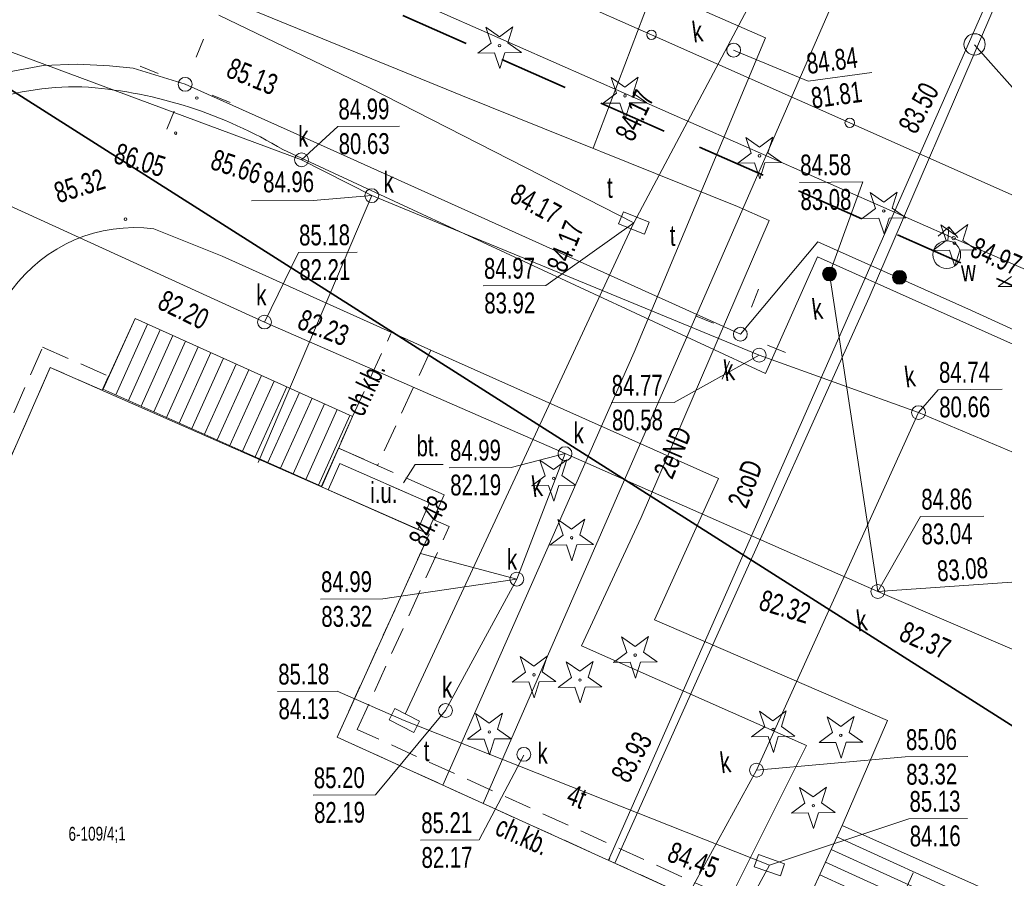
# Model space of a CAD drawing. Header units: metres. Extents: x -1013 to 1491425, y -5789533 to 1032.
# Tile 29 of 66: x 59 to 94, y -78 to -47. Entities that reach past the tile are written whole.
import ezdxf
from ezdxf.xclip import XClip

# ---------------------------------------------------------------- set-up
doc = ezdxf.new("R2010")
doc.units = ezdxf.units.M
doc.header["$MEASUREMENT"] = 0
doc.header["$XCLIPFRAME"] = 0
for name, pattern in [('2_KTCR02', [1.5, 1, -0.5]), ('2_KTPL01', [2, 1.5, -0.5]), ('Przerywana długa', [3.9, 2.5, -1.4])]:
    doc.linetypes.add(name, pattern=pattern)
doc.layers.add('700-L Mapa 1_500 dwg', color=7, linetype='Continuous')
doc.layers.add('708-L Opisy sytuacji 1_500 do legendy', color=7, linetype='Continuous')
for name, color, linetype, lineweight in [('703-L Płaszczyzny podejścia 2D3', 152, 'Continuous', 30), ('703-L Płaszczyzny podejścia 2D38', 171, 'Continuous', 35), ('708-L Opisy sytuacji 1_500 do legendy1', 7, 'Continuous', 13), ('708-L Opisy sytuacji 1_500 do legendy85', 1, 'Continuous', 25), ('GN.6640.3638.2023_9_EGBB_L_17', 9, 'Continuous', 18), ('GN.6640.3638.2023_9_EGBE_L_37', 9, 'Continuous', 18), ('GN.6640.3638.2023_9_K1_EGIB_T_17', 9, 'Continuous', 18), ('GN.6640.3638.2023_9_KTCR_D_L_17', 9, 'Continuous', 18), ('GN.6640.3638.2023_9_KTCR_E_T_17', 9, 'Continuous', 18), ('GN.6640.3638.2023_9_KTCR_L_17', 9, 'Continuous', 18), ('GN.6640.3638.2023_9_KTKR_D_L_07', 9, 'Continuous', 18), ('GN.6640.3638.2023_9_KTOK_L_47', 9, 'Continuous', 18), ('GN.6640.3638.2023_9_KTPL_E_T_07', 9, 'Continuous', 18), ('GN.6640.3638.2023_9_KTPL_L_07', 9, 'Continuous', 18), ('GN.6640.3638.2023_9_OBOP_T_03', 9, 'Continuous', 18), ('GN.6640.3638.2023_9_RTPW_T_17', 9, 'Continuous', 18), ('GN.6640.3638.2023_9_SUPC_D_L_1200', 9, 'Continuous', 18), ('GN.6640.3638.2023_9_SUPC_E_T_17', 9, 'Continuous', 18), ('GN.6640.3638.2023_9_SUPE_D_L_31', 9, 'Continuous', 18), ('GN.6640.3638.2023_9_SUPE_E_T_31', 9, 'Continuous', 18), ('GN.6640.3638.2023_9_SUPK_D_L_434', 9, 'Continuous', 18), ('GN.6640.3638.2023_9_SUPT_D_L_030', 9, 'Continuous', 18), ('GN.6640.3638.2023_9_SUPT_E_T_030', 9, 'Continuous', 18), ('GN.6640.3638.2023_9_SUPW_D_L_05', 9, 'Continuous', 18), ('GN.6640.3638.2023_9_SUSM_D_T_07', 9, 'Continuous', 18), ('GN.6640.3638.2023_9_SUSM_D_T_37', 9, 'Continuous', 18), ('GN.6640.3638.2023_9_SUTC_T_0200', 9, 'Continuous', 18), ('GN.6640.3638.2023_9_SUTK_T_034', 9, 'Continuous', 18), ('GN.6640.3638.2023_9_SUTT_T_030', 9, 'Continuous', 18), ('GN.6640.3638.2023_9_SUTW_T_05', 9, 'Continuous', 18), ('GN.6640.3638.2023_9_SUUC_D_L_47', 9, 'Continuous', 18), ('GN.6640.3638.2023_9_SUUI_E_T_67', 9, 'Continuous', 18), ('GN.6640.3638.2023_9_SUUI_L_67', 9, 'Continuous', 18), ('GN.6640.3638.2023_9_SUUK_D_T_234', 9, 'Continuous', 18), ('GN.6640.3638.2023_9_SUUK_D_T_97', 9, 'Continuous', 18), ('GN.6640.3638.2023_9_SUUK_E_T_77', 9, 'Continuous', 18), ('GN.6640.3638.2023_9_SUUK_E_T_934', 9, 'Continuous', 18), ('GN.6640.3638.2023_9_SUUT_D_T_130', 9, 'Continuous', 18), ('GN.6640.3638.2023_9_SUUT_E_T_930', 9, 'Continuous', 18), ('GN.6640.3638.2023_9_SUUW_D_T_07', 9, 'Continuous', 18), ('GN.6640.3638.2023_9_SUUW_E_T_117', 9, 'Continuous', 18)]:
    doc.layers.add(name, color=color, linetype=linetype, lineweight=lineweight)
doc.styles.add('STYL_AUTOMATYCZNY_1', font='arial.ttf', dxfattribs={"width": 0.7})
doc.styles.add('STYL_AUTOMATYCZNY_2', font='arial.ttf')
doc.dimstyles.new('STYL_AUTOMATYCZNY__3', dxfattribs={"dimtxt": 1.25, "dimasz": 0.917874, "dimexe": 0.18, "dimexo": 0.04, "dimgap": 0, "dimtad": 1, "dimtih": 1, "dimtoh": 1, "dimzin": 0, "dimdsep": 46, "dimtxsty": 'STYL_AUTOMATYCZNY_2', "dimblk": 'ARROWHEAD_8', "dimblk1": 'ARROWHEAD_8', "dimblk2": 'ARROWHEAD_8', "dimcen": 0.09, "dimclrd": 7, "dimclre": 7, "dimclrt": 1, "dimazin": 0, "dimtfac": 1, "dimtdec": 4, "dimtmove": 0, "dimatfit": 3, "dimfxl": 1, "dimtolj": 1, "dimtzin": 0, "dimarcsym": 0})

# ---------------------------------------------------------------- blocks, each defined once
blk = doc.blocks.new('Rysunek_1_9', base_point=(-7447251.91, -5789835.327))
at = {"layer": 'GN.6640.3638.2023_9_EGBB_L_17', "color": 9, "linetype": 'Continuous', "lineweight": 18}
for p, q in [((60.067, -59.115), (40.232, -104.149)), ((73.72, -65.13), (60.067, -59.115)), ((70.402, -72.444), (73.72, -65.13)), ((108.175, -89.579), (70.402, -72.444))]:
    blk.add_line(p, q, dxfattribs=at)
at = {"layer": 'GN.6640.3638.2023_9_EGBE_L_37', "color": 9, "linetype": 'Continuous', "lineweight": 18}
for p, q in [((61.96, -59.897), (63.12, -57.347)), ((63.12, -57.347), (61.967, -59.9)), ((63.12, -57.347), (70.96, -60.887)), ((63.576, -57.553), (62.424, -60.104)), ((64.032, -57.759), (62.881, -60.307)), ((64.487, -57.964), (63.338, -60.51)), ((64.943, -58.17), (63.795, -60.713)), ((65.399, -58.376), (64.252, -60.916)), ((65.854, -58.582), (64.708, -61.12)), ((66.31, -58.787), (65.165, -61.323)), ((66.766, -58.993), (65.622, -61.526)), ((67.222, -59.199), (66.079, -61.729)), ((67.677, -59.405), (66.536, -61.933)), ((68.133, -59.61), (66.993, -62.136)), ((69.85, -63.407), (61.96, -59.897)), ((68.589, -59.816), (67.45, -62.339)), ((69.044, -60.022), (67.906, -62.542)), ((69.5, -60.228), (68.363, -62.746)), ((69.956, -60.434), (68.82, -62.949)), ((70.411, -60.639), (69.277, -63.152)), ((70.867, -60.845), (69.734, -63.355)), ((70.96, -60.887), (69.85, -63.407)), ((88.61, -75.627), (86.7, -79.837)), ((94.38, -78.197), (88.61, -75.627)), ((94.174, -78.652), (88.423, -76.041)), ((93.967, -79.108), (88.216, -76.496)), ((93.76, -79.563), (88.009, -76.951)), ((89.468, -81.098), (91.166, -77.333)), ((93.553, -80.018), (87.803, -77.407))]:
    blk.add_line(p, q, dxfattribs=at)
at = {"layer": 'GN.6640.3638.2023_9_KTCR_D_L_17', "color": 9, "linetype": '2_KTCR02', "lineweight": 18}
for p, q in [((70.96, -60.887), (72.345, -57.894)), ((73.78, -58.494), (71.86, -62.647))]:
    blk.add_line(p, q, dxfattribs=at)
at = {"layer": 'GN.6640.3638.2023_9_KTCR_L_17', "color": 9, "linetype": '2_KTCR02', "lineweight": 18}
for p, q in [((56.93, -64.867), (59.79, -58.387)), ((59.79, -58.387), (62.17, -59.437)), ((60.067, -59.115), (57.44, -65.087)), ((61.938, -59.939), (60.067, -59.115)), ((62.17, -59.437), (61.938, -59.939)), ((70.96, -60.887), (70.45, -62.027)), ((70.45, -62.027), (71.86, -62.647)), ((71.13, -72.167), (74.45, -64.847)), ((73.87, -64.597), (73.65, -65.097)), ((74.45, -64.847), (73.87, -64.597)), ((73.72, -65.13), (70.402, -72.444)), ((73.65, -65.097), (73.72, -65.13)), ((86.93, -79.337), (71.13, -72.167)), ((70.402, -72.444), (86.7, -79.837))]:
    blk.add_line(p, q, dxfattribs=at)
at = {"layer": 'GN.6640.3638.2023_9_KTKR_D_L_07', "color": 9, "linetype": 'Continuous', "lineweight": 18}
for p, q in [((85.851, -59.334), (68.453, -51.265)), ((63.803, -54.122), (66.264, -55.11)), ((66.264, -55.11), (73.78, -58.494)), ((87.721, -55.13), (85.851, -59.334)), ((97.493, -59.512), (87.721, -55.13)), ((73.78, -58.494), (84.15, -63.125)), ((84.15, -63.125), (81.848, -68.211)), ((81.848, -68.211), (90.24, -71.842)), ((90.24, -71.842), (88.61, -75.627))]:
    blk.add_line(p, q, dxfattribs=at)
for centre, radius, start, end in [((60.966, -59.094), 10.091, 87.2697, 130.7941), ((60.155, -65.064), 16.101, 58.9793, 85.3996), ((63.099, -59.546), 5.47, 82.6013, 143.8725)]:
    blk.add_arc(centre, radius, start, end, dxfattribs=at)
at = {"layer": 'GN.6640.3638.2023_9_KTOK_L_47', "color": 9, "linetype": 'Continuous', "lineweight": 18}
for p, q in [((74.589, -43.953), (81.735, -47.125)), ((81.735, -47.125), (88.881, -50.297)), ((88.881, -50.297), (96.027, -53.47))]:
    blk.add_line(p, q, dxfattribs=at)
for centre in [(81.735, -47.125), (88.881, -50.297)]:
    blk.add_circle(centre, 0.17, dxfattribs=at)
at = {"layer": 'GN.6640.3638.2023_9_KTPL_E_T_07', "color": 9, "linetype": 'Continuous', "lineweight": 18}
for p, q in [((72.797, -63.273), (73.223, -62.611)), ((73.223, -62.611), (74.227, -62.611))]:
    blk.add_line(p, q, dxfattribs=at)
at = {"layer": 'GN.6640.3638.2023_9_KTPL_L_07', "color": 9, "linetype": '2_KTPL01', "lineweight": 18}
for p, q in [((70.45, -62.027), (69.84, -63.417)), ((71.86, -62.647), (70.45, -62.027)), ((70.08, -63.527), (70.5, -62.577)), ((70.5, -62.577), (73.74, -63.997)), ((74.26, -63.707), (71.86, -62.647)), ((69.84, -63.417), (70.08, -63.527)), ((73.87, -64.597), (74.26, -63.707)), ((73.74, -63.997), (73.32, -64.957)), ((73.65, -65.097), (73.87, -64.597)), ((73.32, -64.957), (73.65, -65.097))]:
    blk.add_line(p, q, dxfattribs=at)
at = {"layer": 'GN.6640.3638.2023_9_OBOP_T_03', "color": 9, "linetype": 'Continuous', "lineweight": 18}
for p, q in [((76.256, -47.202), (76.737, -46.843)), ((76.737, -46.843), (76.559, -47.416)), ((75.959, -47.423), (75.767, -46.855)), ((75.767, -46.855), (76.256, -47.202)), ((75.478, -47.782), (75.959, -47.423)), ((76.559, -47.416), (77.049, -47.763)), ((76.078, -47.775), (75.478, -47.782)), ((76.271, -48.343), (76.078, -47.775)), ((76.449, -47.77), (76.271, -48.343)), ((77.049, -47.763), (76.449, -47.77)), ((80.479, -49.233), (80.287, -48.665)), ((80.287, -48.665), (80.776, -49.012)), ((80.776, -49.012), (81.257, -48.653)), ((81.257, -48.653), (81.079, -49.226)), ((79.998, -49.592), (80.479, -49.233)), ((81.079, -49.226), (81.569, -49.573)), ((80.598, -49.585), (79.998, -49.592)), ((80.791, -50.153), (80.598, -49.585)), ((80.969, -49.58), (80.791, -50.153)), ((81.569, -49.573), (80.969, -49.58)), ((85.329, -51.393), (85.137, -50.825)), ((85.137, -50.825), (85.626, -51.172)), ((85.626, -51.172), (86.107, -50.813)), ((86.107, -50.813), (85.929, -51.386)), ((84.848, -51.752), (85.329, -51.393)), ((85.929, -51.386), (86.419, -51.733)), ((85.448, -51.745), (84.848, -51.752)), ((85.641, -52.313), (85.448, -51.745)), ((85.819, -51.74), (85.641, -52.313)), ((86.419, -51.733), (85.819, -51.74)), ((89.809, -53.383), (89.617, -52.815)), ((89.617, -52.815), (90.106, -53.162)), ((90.106, -53.162), (90.587, -52.803)), ((90.587, -52.803), (90.409, -53.376)), ((89.328, -53.742), (89.809, -53.383)), ((90.409, -53.376), (90.899, -53.723)), ((89.928, -53.735), (89.328, -53.742)), ((90.121, -54.303), (89.928, -53.735)), ((90.299, -53.73), (90.121, -54.303)), ((90.899, -53.723), (90.299, -53.73)), ((92.359, -54.543), (92.167, -53.975)), ((92.167, -53.975), (92.656, -54.322)), ((92.656, -54.322), (93.137, -53.963)), ((93.137, -53.963), (92.959, -54.536)), ((91.878, -54.902), (92.359, -54.543)), ((92.959, -54.536), (93.449, -54.883)), ((92.478, -54.895), (91.878, -54.902)), ((92.671, -55.463), (92.478, -54.895)), ((92.849, -54.89), (92.671, -55.463)), ((93.449, -54.883), (92.849, -54.89)), ((94.238, -56.202), (94.719, -55.843)), ((94.838, -56.195), (94.238, -56.202)), ((77.909, -63.023), (77.717, -62.455)), ((77.717, -62.455), (78.206, -62.802)), ((78.206, -62.802), (78.687, -62.443)), ((78.687, -62.443), (78.509, -63.016)), ((77.428, -63.382), (77.909, -63.023)), ((78.509, -63.016), (78.999, -63.363)), ((78.028, -63.375), (77.428, -63.382)), ((78.221, -63.943), (78.028, -63.375)), ((78.399, -63.37), (78.221, -63.943)), ((78.999, -63.363), (78.399, -63.37)), ((78.856, -64.942), (79.337, -64.583)), ((79.337, -64.583), (79.159, -65.156)), ((78.559, -65.163), (78.367, -64.595)), ((78.367, -64.595), (78.856, -64.942)), ((78.078, -65.522), (78.559, -65.163)), ((79.159, -65.156), (79.649, -65.503)), ((78.678, -65.515), (78.078, -65.522)), ((78.871, -66.083), (78.678, -65.515)), ((79.049, -65.51), (78.871, -66.083)), ((79.649, -65.503), (79.049, -65.51)), ((80.849, -69.393), (80.657, -68.825)), ((80.657, -68.825), (81.146, -69.172)), ((81.146, -69.172), (81.627, -68.813)), ((81.627, -68.813), (81.449, -69.386)), ((77.199, -70.103), (77.007, -69.535)), ((77.007, -69.535), (77.496, -69.882)), ((77.496, -69.882), (77.977, -69.523)), ((77.977, -69.523), (77.799, -70.096)), ((80.368, -69.752), (80.849, -69.393)), ((81.449, -69.386), (81.939, -69.733)), ((78.859, -70.293), (78.667, -69.725)), ((78.667, -69.725), (79.156, -70.072)), ((79.156, -70.072), (79.637, -69.713)), ((79.637, -69.713), (79.459, -70.286)), ((80.968, -69.745), (80.368, -69.752)), ((81.161, -70.313), (80.968, -69.745)), ((81.339, -69.74), (81.161, -70.313)), ((81.939, -69.733), (81.339, -69.74)), ((76.718, -70.462), (77.199, -70.103)), ((77.799, -70.096), (78.289, -70.443)), ((77.318, -70.455), (76.718, -70.462)), ((77.511, -71.023), (77.318, -70.455)), ((77.689, -70.45), (77.511, -71.023)), ((78.289, -70.443), (77.689, -70.45)), ((78.378, -70.652), (78.859, -70.293)), ((79.459, -70.286), (79.949, -70.633)), ((78.978, -70.645), (78.378, -70.652)), ((79.171, -71.213), (78.978, -70.645)), ((79.349, -70.64), (79.171, -71.213)), ((79.949, -70.633), (79.349, -70.64)), ((75.589, -72.163), (75.397, -71.595)), ((75.397, -71.595), (75.886, -71.942)), ((75.886, -71.942), (76.367, -71.583)), ((76.367, -71.583), (76.189, -72.156)), ((85.819, -72.073), (85.627, -71.505)), ((85.627, -71.505), (86.116, -71.852)), ((86.116, -71.852), (86.597, -71.493)), ((86.597, -71.493), (86.419, -72.066)), ((88.259, -72.283), (88.067, -71.715)), ((88.067, -71.715), (88.556, -72.062)), ((88.556, -72.062), (89.037, -71.703)), ((89.037, -71.703), (88.859, -72.276)), ((75.108, -72.522), (75.589, -72.163)), ((76.189, -72.156), (76.679, -72.503)), ((85.338, -72.432), (85.819, -72.073)), ((86.419, -72.066), (86.909, -72.413)), ((87.778, -72.642), (88.259, -72.283)), ((88.859, -72.276), (89.349, -72.623)), ((75.708, -72.515), (75.108, -72.522)), ((75.901, -73.083), (75.708, -72.515)), ((76.079, -72.51), (75.901, -73.083)), ((76.679, -72.503), (76.079, -72.51)), ((85.938, -72.425), (85.338, -72.432)), ((86.131, -72.993), (85.938, -72.425)), ((86.309, -72.42), (86.131, -72.993)), ((86.909, -72.413), (86.309, -72.42)), ((88.378, -72.635), (87.778, -72.642)), ((88.571, -73.203), (88.378, -72.635)), ((88.749, -72.63), (88.571, -73.203)), ((89.349, -72.623), (88.749, -72.63)), ((87.269, -74.823), (87.077, -74.255)), ((87.077, -74.255), (87.566, -74.602)), ((87.566, -74.602), (88.047, -74.243)), ((88.047, -74.243), (87.869, -74.816)), ((86.788, -75.182), (87.269, -74.823)), ((87.869, -74.816), (88.359, -75.163)), ((87.388, -75.175), (86.788, -75.182)), ((87.581, -75.743), (87.388, -75.175)), ((87.759, -75.17), (87.581, -75.743)), ((88.359, -75.163), (87.759, -75.17))]:
    blk.add_line(p, q, dxfattribs=at)
for centre in [(76.26, -47.517), (80.78, -49.327), (85.63, -51.487), (90.11, -53.477), (92.66, -54.637), (78.21, -63.117), (78.86, -65.257), (81.15, -69.487), (77.5, -70.197), (79.16, -70.387), (75.89, -72.257), (86.12, -72.167), (88.56, -72.377), (87.57, -74.917)]:
    blk.add_circle(centre, 0.045, dxfattribs=at)
at = {"layer": 'GN.6640.3638.2023_9_RTPW_T_17', "color": 9, "linetype": 'Continuous', "lineweight": 18}
for centre in [(65.35, -49.406), (64.587, -50.669), (62.777, -53.771)]:
    blk.add_circle(centre, 0.045, dxfattribs=at)
at = {"layer": 'GN.6640.3638.2023_9_SUPC_D_L_1200', "color": 9, "linetype": 'Continuous', "lineweight": 18}
for p, q in [((70.77, -40.596), (85.841, -47.237)), ((94.264, -45.718), (89.58, -56.596)), ((80.192, -76.885), (93.871, -45.834)), ((75.664, -74.831), (88.175, -46.194)), ((85.841, -47.237), (81.117, -58.562)), ((89.58, -56.596), (84.144, -68.69)), ((81.117, -58.562), (74.212, -74.172)), ((84.144, -68.69), (80.421, -76.989)), ((80.23, -76.802), (80.192, -76.885))]:
    blk.add_line(p, q, dxfattribs=at)
at = {"layer": 'GN.6640.3638.2023_9_SUPE_D_L_31', "color": 9, "linetype": 'Continuous', "lineweight": 18}
for p, q in [((79.633, -51.207), (81.97, -45.06)), ((65.722, -45.564), (74.919, -49.32)), ((59.811, -48.236), (58.522, -48.475)), ((61.05, -48.187), (59.811, -48.236)), ((62.201, -48.239), (61.05, -48.187)), ((63.051, -48.323), (62.201, -48.239)), ((64.926, -48.91), (63.051, -48.323)), ((68.718, -50.603), (64.926, -48.91)), ((74.919, -49.32), (84.838, -53.32)), ((76.583, -54.148), (68.718, -50.603)), ((84.838, -53.32), (85.982, -53.822)), ((85.982, -53.822), (81.367, -64.526)), ((84.941, -57.92), (76.583, -54.148)), ((87.737, -54.59), (84.941, -57.92)), ((93.275, -57.061), (87.737, -54.59)), ((95.764, -58.214), (93.275, -57.061)), ((81.367, -64.526), (79.219, -69.151)), ((79.219, -69.151), (87.325, -72.745)), ((87.325, -72.745), (84.327, -78.746))]:
    blk.add_line(p, q, dxfattribs=at)
at = {"layer": 'GN.6640.3638.2023_9_SUPK_D_L_434', "color": 9, "linetype": 'Continuous', "lineweight": 18}
for p, q in [((46.514, -43.249), (69.125, -51.631)), ((49.255, -49.02), (67.786, -57.481)), ((69.125, -51.631), (71.654, -52.923)), ((71.654, -52.923), (67.562, -62.543)), ((71.654, -52.923), (85.616, -58.675)), ((89.896, -67.196), (88.156, -55.747)), ((67.786, -57.481), (78.62, -62.225)), ((85.616, -58.675), (91.361, -60.745)), ((91.361, -60.745), (85.521, -73.637)), ((91.361, -60.745), (99.115, -64.001)), ((78.62, -62.225), (76.882, -66.747)), ((78.62, -62.225), (89.896, -67.196)), ((76.882, -66.747), (73.407, -65.82)), ((89.896, -67.196), (109.808, -65.786)), ((76.882, -66.747), (74.315, -71.486)), ((89.896, -67.196), (107.039, -74.546)), ((85.521, -73.637), (83.04, -78.177))]:
    blk.add_line(p, q, dxfattribs=at)
at = {"layer": 'GN.6640.3638.2023_9_SUPT_D_L_030', "color": 9, "linetype": 'Continuous', "lineweight": 18}
for p, q in [((81.102, -53.907), (86.017, -44.651)), ((66.138, -46.421), (71.567, -49.033)), ((71.567, -49.033), (81.102, -53.907)), ((81.102, -53.907), (72.876, -71.596)), ((72.828, -71.846), (85.985, -77.064)), ((85.985, -77.064), (84.916, -79.028))]:
    blk.add_line(p, q, dxfattribs=at)
at = {"layer": 'GN.6640.3638.2023_9_SUPW_D_L_05', "color": 9, "linetype": 'Continuous', "lineweight": 18}
for p, q in [((92.627, -54.456), (56.131, -38.371)), ((103.511, -59.239), (92.627, -54.456))]:
    blk.add_line(p, q, dxfattribs=at)
at = {"layer": 'GN.6640.3638.2023_9_SUSM_D_T_07', "color": 9, "linetype": 'Continuous', "lineweight": 18}
for p, q in [((65.321, -47.937), (65.584, -47.288)), ((63.953, -48.515), (63.304, -48.252)), ((65.899, -49.305), (66.547, -49.568)), ((64.531, -49.883), (64.267, -50.531)), ((85.336, -56.947), (85.599, -56.298)), ((83.968, -57.525), (83.319, -57.262)), ((85.914, -58.315), (86.562, -58.578)), ((84.546, -58.893), (84.282, -59.541))]:
    blk.add_line(p, q, dxfattribs=at)
at = {"layer": 'GN.6640.3638.2023_9_SUSM_D_T_37', "color": 9, "linetype": 'Continuous', "lineweight": 18}
for centre in [(64.926, -48.91), (84.941, -57.92)]:
    blk.add_circle(centre, 0.25, dxfattribs=at)
at = {"layer": 'GN.6640.3638.2023_9_SUTC_T_0200', "color": 9, "linetype": 'Continuous', "lineweight": 18}
blk.add_line((93.378, -47.489), (95.282, -49.628), dxfattribs=at)
at = {"layer": 'GN.6640.3638.2023_9_SUTK_T_034', "color": 9, "linetype": 'Continuous', "lineweight": 18}
for p, q in [((84.699, -47.681), (87.387, -48.792)), ((87.387, -48.792), (89.674, -48.489)), ((69.125, -51.631), (70.427, -50.431)), ((70.427, -50.431), (72.653, -50.416)), ((87.073, -52.444), (89.352, -52.428)), ((88.156, -55.747), (89.352, -52.428)), ((67.32, -53.108), (69.546, -53.093)), ((71.654, -52.923), (69.546, -53.093)), ((67.786, -57.481), (69.009, -54.972)), ((69.009, -54.972), (71.126, -54.957)), ((85.616, -58.675), (82.558, -60.377)), ((91.361, -60.745), (92.075, -59.92)), ((92.075, -59.92), (94.382, -59.904)), ((80.278, -60.393), (82.558, -60.377)), ((78.62, -62.225), (76.674, -62.719)), ((74.448, -62.734), (76.674, -62.719)), ((89.896, -67.196), (91.437, -64.495)), ((91.437, -64.495), (93.717, -64.479)), ((76.882, -66.747), (72.054, -67.455)), ((69.801, -67.471), (72.054, -67.455)), ((74.315, -71.486), (71.793, -74.523)), ((77.137, -73.096), (75.53, -76.145)), ((85.521, -73.637), (90.885, -73.16)), ((90.885, -73.16), (93.138, -73.144)), ((69.54, -74.539), (71.793, -74.523)), ((73.413, -76.16), (75.53, -76.145))]:
    blk.add_line(p, q, dxfattribs=at)
at = {"layer": 'GN.6640.3638.2023_9_SUTT_T_030', "color": 9, "linetype": 'Continuous', "lineweight": 18}
for p, q in [((81.102, -53.907), (77.928, -56.159)), ((75.675, -56.175), (77.928, -56.159)), ((68.259, -70.801), (70.403, -70.786)), ((72.828, -71.846), (70.403, -70.786)), ((85.985, -77.064), (91.012, -75.387)), ((91.012, -75.387), (93.129, -75.372))]:
    blk.add_line(p, q, dxfattribs=at)
at = {"layer": 'GN.6640.3638.2023_9_SUTW_T_05', "color": 9, "linetype": 'Continuous', "lineweight": 18}
blk.add_circle((92.627, -54.456), 0.0625, dxfattribs=at)
at = {"layer": 'GN.6640.3638.2023_9_SUUC_D_L_47', "color": 9, "linetype": 'Continuous', "lineweight": 18}
blk.add_circle((93.382, -47.471), 0.383, dxfattribs=at)
at = {"layer": 'GN.6640.3638.2023_9_SUUI_L_67', "color": 9, "linetype": 'Continuous', "lineweight": 18}
for p, q in [((70.5, -62.577), (70.08, -63.527)), ((73.74, -63.997), (70.5, -62.577)), ((70.08, -63.527), (73.32, -64.957)), ((73.32, -64.957), (73.74, -63.997))]:
    blk.add_line(p, q, dxfattribs=at)
at = {"layer": 'GN.6640.3638.2023_9_SUUK_D_T_234', "color": 9, "linetype": 'Continuous', "lineweight": 18}
for centre in [(84.699, -47.681), (69.125, -51.631), (71.654, -52.923), (67.786, -57.481), (85.616, -58.675), (91.361, -60.745), (78.62, -62.225), (76.882, -66.747), (89.896, -67.196), (74.315, -71.486), (77.137, -73.066), (85.521, -73.637)]:
    blk.add_circle(centre, 0.25, dxfattribs=at)
at = {"layer": 'GN.6640.3638.2023_9_SUUK_D_T_97', "color": 9, "linetype": 'Continuous', "lineweight": 18}
for centre, radius in [((88.156, -55.747), 0.25), ((88.156, -55.747), 0.225), ((88.156, -55.747), 0.2), ((88.156, -55.747), 0.175), ((88.156, -55.747), 0.15), ((88.156, -55.747), 0.125), ((88.156, -55.747), 0.1), ((88.156, -55.747), 0.075), ((88.156, -55.747), 0.05), ((90.678, -55.869), 0.25), ((90.678, -55.869), 0.225), ((90.678, -55.869), 0.2), ((90.678, -55.869), 0.175), ((90.678, -55.869), 0.15), ((88.156, -55.747), 0.025), ((88.156, -55.747), 0.00715), ((90.678, -55.869), 0.125), ((90.678, -55.869), 0.1), ((90.678, -55.869), 0.075), ((90.678, -55.869), 0.05), ((90.678, -55.869), 0.025), ((90.678, -55.869), 0.00715)]:
    blk.add_circle(centre, radius, dxfattribs=at)
at = {"layer": 'GN.6640.3638.2023_9_SUUT_D_T_130', "color": 9, "linetype": 'Continuous', "lineweight": 18}
for p, q in [((80.723, -53.505), (80.551, -53.939)), ((81.653, -53.874), (80.723, -53.505)), ((80.551, -53.939), (81.481, -54.308)), ((81.481, -54.308), (81.653, -53.874)), ((72.49, -71.41), (72.276, -71.825)), ((73.379, -71.868), (72.49, -71.41)), ((72.276, -71.825), (73.165, -72.283)), ((73.165, -72.283), (73.379, -71.868)), ((85.589, -76.681), (85.437, -77.122)), ((86.534, -77.007), (85.589, -76.681)), ((86.382, -77.448), (86.534, -77.007)), ((85.437, -77.122), (86.382, -77.448))]:
    blk.add_line(p, q, dxfattribs=at)
at = {"layer": 'GN.6640.3638.2023_9_SUUW_D_T_07', "color": 9, "linetype": 'Continuous', "lineweight": 18}
for p, q in [((92.449, -54.053), (92.073, -54.381)), ((92.415, -54.551), (92.449, -54.053)), ((92.449, -54.053), (92.778, -54.429))]:
    blk.add_line(p, q, dxfattribs=at)
blk.add_circle((92.381, -55.05), 0.5, dxfattribs=at)
at = {"layer": 'GN.6640.3638.2023_9_K1_EGIB_T_17', "color": 9, "linetype": 'Continuous', "lineweight": 18, "insert": (60.722, -75.978), "char_height": 0.5, "attachment_point": 4, "rotation": 0.4031, "style": 'STYL_AUTOMATYCZNY_1'}
blk.add_mtext('\\A1;{\\pql;\\fArial|b0|i0|c238|p0;\\W0.700000;6-109/4;1}', dxfattribs=at)
at = {"layer": 'GN.6640.3638.2023_9_KTCR_E_T_17', "color": 9, "linetype": 'Continuous', "lineweight": 18, "char_height": 0.75, "attachment_point": 4, "style": 'STYL_AUTOMATYCZNY_1'}
for insert, rotation in [((71.005, -60.776), 65.0188), ((76.196, -75.597), 336.0032)]:
    blk.add_mtext('\\A1;{\\pql;\\fArial|b0|i0|c238|p0;\\W0.700000;ch.kb.}', dxfattribs=dict(at, insert=insert, rotation=rotation))
at = {"layer": 'GN.6640.3638.2023_9_KTPL_E_T_07', "color": 9, "linetype": 'Continuous', "lineweight": 18, "insert": (73.27, -62.33), "char_height": 0.75, "attachment_point": 7, "style": 'STYL_AUTOMATYCZNY_1'}
blk.add_mtext('\\A1;{\\pql;\\fArial|b0|i0|c238|p0;\\W0.700000;bt.}', dxfattribs=at)
at = {"layer": 'GN.6640.3638.2023_9_RTPW_T_17', "color": 9, "linetype": 'Continuous', "lineweight": 18, "char_height": 0.75, "style": 'STYL_AUTOMATYCZNY_1'}
for s, insert, attachment_point, rotation in [('\\A1;{\\pql;\\fArial|b0|i0|c238|p0;\\W0.700000;85.13}', (66.355, -48.633), 7, 337.7829), ('\\A1;{\\pql;\\fArial|b0|i0|c238|p0;\\W0.700000;86.05}', (62.529, -51.01), 1, 342.9556), ('\\A1;{\\pql;\\fArial|b0|i0|c238|p0;\\W0.700000;85.32}', (60.364, -53.215), 7, 17.6847)]:
    blk.add_mtext(s, dxfattribs=dict(at, insert=insert, attachment_point=attachment_point, rotation=rotation))
at = {"layer": 'GN.6640.3638.2023_9_SUPC_E_T_17', "color": 9, "linetype": 'Continuous', "lineweight": 18, "insert": (84.817, -64.114), "char_height": 0.75, "attachment_point": 4, "rotation": 69.5486, "style": 'STYL_AUTOMATYCZNY_1'}
blk.add_mtext('\\A1;{\\pql;\\fArial|b0|i0|c238|p0;\\W0.700000;2coD}', dxfattribs=at)
at = {"layer": 'GN.6640.3638.2023_9_SUPE_E_T_31', "color": 9, "linetype": 'Continuous', "lineweight": 18, "insert": (82.141, -63.044), "char_height": 0.75, "attachment_point": 4, "rotation": 67.2031, "style": 'STYL_AUTOMATYCZNY_1'}
blk.add_mtext('\\A1;{\\pql;\\fArial|b0|i0|c238|p0;\\W0.700000;2eND}', dxfattribs=at)
at = {"layer": 'GN.6640.3638.2023_9_SUPT_E_T_030', "color": 9, "linetype": 'Continuous', "lineweight": 18, "insert": (78.759, -74.473), "char_height": 0.75, "attachment_point": 4, "rotation": 338.4819, "style": 'STYL_AUTOMATYCZNY_1'}
blk.add_mtext('\\A1;{\\pql;\\fArial|b0|i0|c238|p0;\\W0.700000;4t}', dxfattribs=at)
at = {"layer": 'GN.6640.3638.2023_9_SUTC_T_0200', "color": 9, "linetype": 'Continuous', "lineweight": 18, "char_height": 0.75, "attachment_point": 4, "style": 'STYL_AUTOMATYCZNY_1'}
for s, insert, rotation in [('\\A1;{\\pql;\\fArial|b0|i0|c238|p0;\\W0.700000;83.50}', (90.939, -50.571), 61.9602), ('\\A1;{\\pql;\\fArial|b0|i0|c238|p0;\\W0.700000;83.93}', (80.579, -73.966), 61.076)]:
    blk.add_mtext(s, dxfattribs=dict(at, insert=insert, rotation=rotation))
at = {"layer": 'GN.6640.3638.2023_9_SUTK_T_034', "color": 9, "linetype": 'Continuous', "lineweight": 18, "char_height": 0.75, "style": 'STYL_AUTOMATYCZNY_1'}
for s, insert, attachment_point, rotation in [('\\A1;{\\pql;\\fArial|b0|i0|c238|p0;\\W0.700000;84.84}', (87.285, -47.797), 1, 7.5331), ('\\A1;{\\pql;\\fArial|b0|i0|c238|p0;\\W0.700000;81.81}', (87.449, -49.036), 1, 7.5331), ('\\A1;{\\pql;\\fArial|b0|i0|c238|p0;\\W0.700000;84.99}', (70.45, -49.431), 1, 0.4031), ('\\A1;{\\pql;\\fArial|b0|i0|c238|p0;\\W0.700000;80.63}', (70.459, -50.681), 1, 0.4031), ('\\A1;{\\pql;\\fArial|b0|i0|c238|p0;\\W0.700000;85.66}', (65.907, -51.593), 4, 341.7038), ('\\A1;{\\pql;\\fArial|b0|i0|c238|p0;\\W0.700000;84.58}', (87.095, -51.444), 1, 0.4031), ('\\A1;{\\pql;\\fArial|b0|i0|c238|p0;\\W0.700000;84.96}', (67.739, -52.437), 4, 0.4031), ('\\A1;{\\pql;\\fArial|b0|i0|c238|p0;\\W0.700000;83.08}', (87.104, -52.694), 1, 0.4031), ('\\A1;{\\pql;\\fArial|b0|i0|c238|p0;\\W0.700000;85.18}', (69.032, -53.972), 1, 0.4031), ('\\A1;{\\pql;\\fArial|b0|i0|c238|p0;\\W0.700000;82.21}', (69.04, -55.222), 1, 0.4031), ('\\A1;{\\pql;\\fArial|b0|i0|c238|p0;\\W0.700000;82.20}', (64.046, -56.636), 4, 333.8327), ('\\A1;{\\pql;\\fArial|b0|i0|c238|p0;\\W0.700000;82.23}', (69.059, -57.349), 4, 338.6028), ('\\A1;{\\pql;\\fArial|b0|i0|c238|p0;\\W0.700000;84.74}', (92.098, -58.92), 1, 0.4031), ('\\A1;{\\pql;\\fArial|b0|i0|c238|p0;\\W0.700000;84.77}', (80.301, -59.393), 1, 0.4031), ('\\A1;{\\pql;\\fArial|b0|i0|c238|p0;\\W0.700000;80.66}', (92.107, -60.17), 1, 0.4031), ('\\A1;{\\pql;\\fArial|b0|i0|c238|p0;\\W0.700000;80.58}', (80.31, -60.643), 1, 0.4031), ('\\A1;{\\pql;\\fArial|b0|i0|c238|p0;\\W0.700000;84.99}', (74.471, -61.734), 1, 0.4031), ('\\A1;{\\pql;\\fArial|b0|i0|c238|p0;\\W0.700000;82.19}', (74.48, -62.984), 1, 0.4031), ('\\A1;{\\pql;\\fArial|b0|i0|c238|p0;\\W0.700000;84.86}', (91.46, -63.495), 1, 0.4031), ('\\A1;{\\pql;\\fArial|b0|i0|c238|p0;\\W0.700000;83.04}', (91.469, -64.745), 1, 0.4031), ('\\A1;{\\pql;\\fArial|b0|i0|c238|p0;\\W0.700000;83.08}', (92.03, -66.464), 4, 4.2131), ('\\A1;{\\pql;\\fArial|b0|i0|c238|p0;\\W0.700000;84.99}', (69.824, -66.471), 1, 0.405), ('\\A1;{\\pql;\\fArial|b0|i0|c238|p0;\\W0.700000;82.32}', (85.671, -67.481), 4, 343.3028), ('\\A1;{\\pql;\\fArial|b0|i0|c238|p0;\\W0.700000;83.32}', (69.833, -67.721), 1, 0.405), ('\\A1;{\\pql;\\fArial|b0|i0|c238|p0;\\W0.700000;82.37}', (90.76, -68.589), 4, 336.4427), ('\\A1;{\\pql;\\fArial|b0|i0|c238|p0;\\W0.700000;85.06}', (90.908, -72.16), 1, 0.4031), ('\\A1;{\\pql;\\fArial|b0|i0|c238|p0;\\W0.700000;83.32}', (90.917, -73.41), 1, 0.4031), ('\\A1;{\\pql;\\fArial|b0|i0|c238|p0;\\W0.700000;85.20}', (69.563, -73.539), 1, 0.4031), ('\\A1;{\\pql;\\fArial|b0|i0|c238|p0;\\W0.700000;82.19}', (69.572, -74.789), 1, 0.4031), ('\\A1;{\\pql;\\fArial|b0|i0|c238|p0;\\W0.700000;85.21}', (73.436, -75.16), 1, 0.405), ('\\A1;{\\pql;\\fArial|b0|i0|c238|p0;\\W0.700000;82.17}', (73.445, -76.41), 1, 0.405)]:
    blk.add_mtext(s, dxfattribs=dict(at, insert=insert, attachment_point=attachment_point, rotation=rotation))
at = {"layer": 'GN.6640.3638.2023_9_SUTT_T_030', "color": 9, "linetype": 'Continuous', "lineweight": 18, "char_height": 0.75, "style": 'STYL_AUTOMATYCZNY_1'}
for s, insert, attachment_point, rotation in [('\\A1;{\\pql;\\fArial|b0|i0|c238|p0;\\W0.700000;84.17}', (81.084, -51.022), 7, 64.6331), ('\\A1;{\\pql;\\fArial|b0|i0|c238|p0;\\W0.700000;84.17}', (76.577, -53.128), 7, 332.1027), ('\\A1;{\\pql;\\fArial|b0|i0|c238|p0;\\W0.700000;84.17}', (78.64, -55.748), 7, 67.7831), ('\\A1;{\\pql;\\fArial|b0|i0|c238|p0;\\W0.700000;84.97}', (75.698, -55.175), 1, 0.4031), ('\\A1;{\\pql;\\fArial|b0|i0|c238|p0;\\W0.700000;83.92}', (75.707, -56.425), 1, 0.4031), ('\\A1;{\\pql;\\fArial|b0|i0|c238|p0;\\W0.700000;84.48}', (73.632, -65.648), 7, 63.8331), ('\\A1;{\\pql;\\fArial|b0|i0|c238|p0;\\W0.700000;85.18}', (68.281, -69.801), 1, 0.4031), ('\\A1;{\\pql;\\fArial|b0|i0|c238|p0;\\W0.700000;84.13}', (68.29, -71.051), 1, 0.4031), ('\\A1;{\\pql;\\fArial|b0|i0|c238|p0;\\W0.700000;85.13}', (91.035, -74.387), 1, 0.4031), ('\\A1;{\\pql;\\fArial|b0|i0|c238|p0;\\W0.700000;84.16}', (91.044, -75.637), 1, 0.4031), ('\\A1;{\\pql;\\fArial|b0|i0|c238|p0;\\W0.700000;84.45}', (82.25, -76.902), 7, 338.9528)]:
    blk.add_mtext(s, dxfattribs=dict(at, insert=insert, attachment_point=attachment_point, rotation=rotation))
at = {"layer": 'GN.6640.3638.2023_9_SUTW_T_05', "color": 9, "linetype": 'Continuous', "lineweight": 18, "insert": (93.323, -54.745), "char_height": 0.75, "attachment_point": 4, "rotation": 336.2739, "style": 'STYL_AUTOMATYCZNY_1'}
blk.add_mtext('\\A1;{\\pql;\\fArial|b0|i0|c238|p0;\\W0.700000;84.97}', dxfattribs=at)
at = {"layer": 'GN.6640.3638.2023_9_SUUI_E_T_67', "color": 9, "linetype": 'Continuous', "lineweight": 18, "insert": (71.6, -64.012), "char_height": 0.75, "attachment_point": 7, "style": 'STYL_AUTOMATYCZNY_1'}
blk.add_mtext('\\A1;{\\pql;\\fArial|b0|i0|c238|p0;\\W0.700000;i.u.}', dxfattribs=at)
at = {"layer": 'GN.6640.3638.2023_9_SUUK_E_T_77', "color": 9, "linetype": 'Continuous', "lineweight": 18, "char_height": 0.75, "attachment_point": 4, "rotation": 7.5331, "style": 'STYL_AUTOMATYCZNY_1'}
for insert in [(87.53, -57.034), (90.868, -59.471)]:
    blk.add_mtext('\\A1;{\\pql;\\fArial|b0|i0|c238|p0;\\W0.700000;k}', dxfattribs=dict(at, insert=insert))
at = {"layer": 'GN.6640.3638.2023_9_SUUK_E_T_934', "color": 9, "linetype": 'Continuous', "lineweight": 18, "char_height": 0.75, "attachment_point": 4, "rotation": 7.5331, "style": 'STYL_AUTOMATYCZNY_1'}
for insert in [(83.21, -47.034), (84.346, -59.247), (77.425, -63.426), (89.13, -68.264), (84.215, -73.379)]:
    blk.add_mtext('\\A1;{\\pql;\\fArial|b0|i0|c238|p0;\\W0.700000;k}', dxfattribs=dict(at, insert=insert))
at = {"layer": 'GN.6640.3638.2023_9_SUUK_E_T_934', "color": 9, "linetype": 'Continuous', "lineweight": 18, "char_height": 0.75, "attachment_point": 7, "style": 'STYL_AUTOMATYCZNY_1'}
for insert in [(69.001, -51.161), (72.078, -52.811), (67.492, -56.88), (78.93, -61.854), (76.528, -66.412), (74.19, -71.024), (77.629, -73.396)]:
    blk.add_mtext('\\A1;{\\pql;\\fArial|b0|i0|c238|p0;\\W0.700000;k}', dxfattribs=dict(at, insert=insert))
at = {"layer": 'GN.6640.3638.2023_9_SUUT_E_T_930', "color": 9, "linetype": 'Continuous', "lineweight": 18, "char_height": 0.75, "rotation": 0.4031, "style": 'STYL_AUTOMATYCZNY_1'}
for insert, attachment_point in [((80.134, -53.01), 7), ((82.395, -53.987), 1), ((73.524, -72.562), 1)]:
    blk.add_mtext('\\A1;{\\pql;\\fArial|b0|i0|c238|p0;\\W0.700000;t}', dxfattribs=dict(at, insert=insert, attachment_point=attachment_point))
at = {"layer": 'GN.6640.3638.2023_9_SUUW_E_T_117', "color": 9, "linetype": 'Continuous', "lineweight": 18, "insert": (92.884, -55.264), "char_height": 0.75, "attachment_point": 1, "rotation": 2.0831, "style": 'STYL_AUTOMATYCZNY_1'}
blk.add_mtext('\\A1;{\\pql;\\fArial|b0|i0|c238|p0;\\W0.700000;w}', dxfattribs=at)
blk = doc.blocks.new('*D16')
at = {"layer": '708-L Opisy sytuacji 1_500 do legendy1', "color": 7, "linetype": 'Continuous', "lineweight": 13}
for p, q in [((48.871, -35.84), (48.232, -36.083)), ((48.871, -35.84), (49.113, -36.479)), ((46.052, -41.106), (45.899, -40.44)), ((46.052, -41.106), (46.717, -40.954))]:
    blk.add_line(p, q, dxfattribs=at)
blk.add_arc((12.159, -19.572), 40.155, 327.57, 336.1008, dxfattribs=at)
at = {"layer": '708-L Opisy sytuacji 1_500 do legendy85', "color": 1, "lineweight": 25, "insert": (48.661, -39.741), "char_height": 1.25, "attachment_point": 7, "style": 'STYL_AUTOMATYCZNY_2'}
blk.add_mtext('\\A1;{\\pql;\\fArial|b0|i0|c238|p0;\\W1.000000;8,53°/15%}', dxfattribs=at)
blk = doc.blocks.new('ARROWHEAD_8')
at = {"color": 0, "linetype": 'Continuous', "lineweight": 0}
blk.add_line((0, 0), (-1, 0), dxfattribs=at)
at = {"color": 0, "linetype": 'Continuous', "lineweight": 0, "flags": 128}
blk.add_lwpolyline([(-0.525, 0.525), (0, 0), (-0.525, -0.525)], dxfattribs=at)
blk = doc.blocks.new('*D18')
at = {"layer": '708-L Opisy sytuacji 1_500 do legendy1', "color": 7, "linetype": 'Continuous', "lineweight": 13}
for p, q in [((66.882, -0.461), (66.287, -0.795)), ((66.882, -0.461), (67.217, -1.056)), ((64.745, -6.452), (64.495, -5.816)), ((64.745, -6.452), (65.381, -6.202))]:
    blk.add_line(p, q, dxfattribs=at)
blk.add_arc((25.649, 10.872), 42.762, 336.1008, 344.6316, dxfattribs=at)
at = {"layer": '708-L Opisy sytuacji 1_500 do legendy85', "color": 1, "lineweight": 25, "insert": (67.103, -4.541), "char_height": 1.25, "attachment_point": 7, "style": 'STYL_AUTOMATYCZNY_2'}
blk.add_mtext('\\A1;{\\pql;\\fArial|b0|i0|c238|p0;\\W1.000000;8,53°/15%}', dxfattribs=at)

msp = doc.modelspace()

# ---------------------------------------------------------------- linework, layer by layer
at = {"layer": '703-L Płaszczyzny podejścia 2D3', "color": 152, "linetype": 'Continuous', "lineweight": 30}
msp.add_circle((8.227, 10.355), 1021.659, dxfattribs=at)
at = {"layer": '703-L Płaszczyzny podejścia 2D38', "color": 171, "linetype": 'Przerywana długa', "lineweight": 35}
msp.add_line((12.159, -19.572), (367.806, -177.167), dxfattribs=at)
at = {"layer": '703-L Płaszczyzny podejścia 2D38', "color": 171, "linetype": 'Continuous', "lineweight": 35}
msp.add_line((12.159, -19.572), (344.166, -230.515), dxfattribs=at)

# ---------------------------------------------------------------- block references
at = {"layer": '700-L Mapa 1_500 dwg', "color": 52, "linetype": 'Continuous', "lineweight": 25}
ref = msp.add_blockref('Rysunek_1_9', (-7447251.91, -5789835.327), dxfattribs=at)
XClip(ref).set_block_clipping_path([(-263.024729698, -194.3328058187), (268.520270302, 207.6028993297)])

# ---------------------------------------------------------------- dimensions: what is measured, and where the dimension line sits
at = {"layer": '708-L Opisy sytuacji 1_500 do legendy', "color": 7, "linetype": 'Continuous', "lineweight": 13}
for base, center, p1, p2, picture, middle in [((65.925, -3.496), (25.649, 10.872), (381.296, -146.723), (404.936, -93.376), '*D18', (71.071, -3.916)), ((47.559, -38.526), (12.159, -19.572), (344.166, -230.515), (367.806, -177.167), '*D16', (52.629, -39.116))]:
    dim = msp.add_angular_dim_3p(base=base, center=center, p1=p1, p2=p2, text='8,53°/15%', dimstyle='STYL_AUTOMATYCZNY__3', dxfattribs=at)
    dim.commit()
    dim.dimension.update_dxf_attribs({"geometry": picture, "text_midpoint": middle, "dimtype": 165})

doc.saveas('drawing.dxf')
